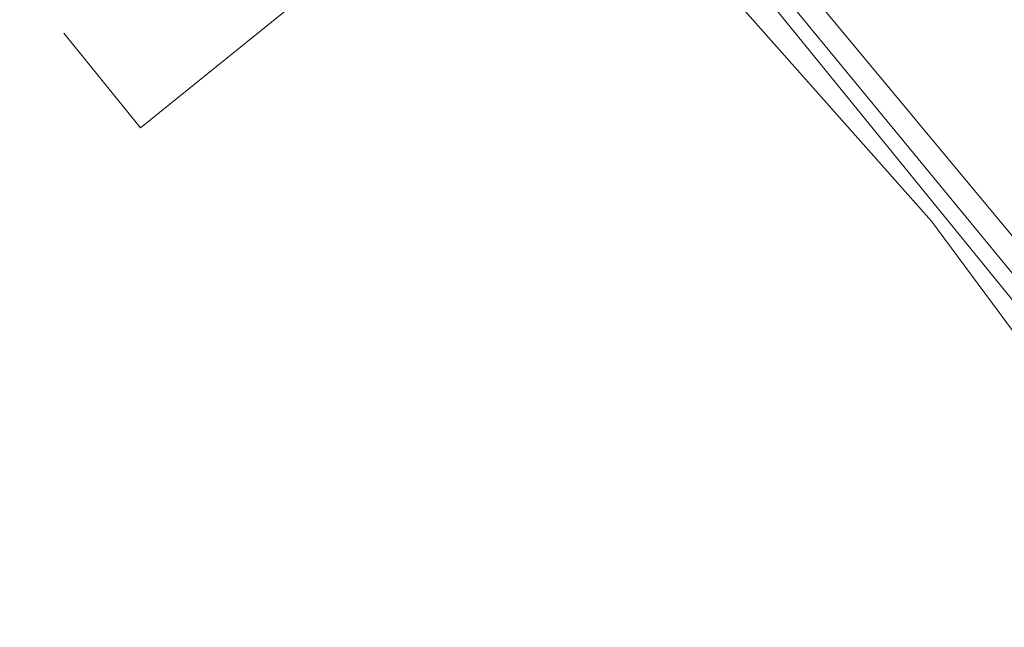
# Model space of a CAD drawing. Header units: metres. Extents: x 92810 to 93633, y 464687 to 465459.
# Tile 216 of 256: x 93238 to 93250, y 465270 to 465278. Entities that reach past the tile are written whole.
import ezdxf

# ---------------------------------------------------------------- set-up
doc = ezdxf.new("R2010")
doc.units = ezdxf.units.M
for name, color, linetype, lineweight, transparency in [('B-OI-KL-DATA_ZIGGO BV-G', 90, 'SI_B_DATA_ZIGGO', 18, 0.4), ('B-OI-KL-ET_LS_LIANDER-G', 190, 'SI_B_ET_LS_LIANDER', 18, 0.4), ('B-OI-KL-GAS_LD_LIANDER-G', 30, 'SI_B_GAS_LD_LIANDER', 18, 0.4), ('B-WE-KL-WATER-G', 170, 'KL-WATER-N', 18, 0.4)]:
    doc.layers.add(name, color=color, linetype=linetype, lineweight=lineweight, transparency=transparency)
doc.styles.get("Standard").update_dxf_attribs({"font": 'isocp.shx'})
doc.linetypes.add('KL-WATER-N', pattern='A,7,-0.5,[168,NLCS.SHX,S=0.75,R=0,X=0.75,Y=0],-2', length=9.5)
doc.linetypes.add('SI_B_DATA_ZIGGO', pattern='A,5,-2,["ZIGGO",Standard,S=1.5,R=0,X=-0.51,Y=-0.75],-9', length=16)
doc.linetypes.add('SI_B_ET_LS_LIANDER', pattern='A,5,-2,["LI-LS",Standard,S=1.5,R=0,X=-0.51,Y=-0.75],-10', length=17)
doc.linetypes.add('SI_B_GAS_LD_LIANDER', pattern='A,5,-2,["LI-G-LD",Standard,S=1.5,R=0,X=-0.51,Y=-0.75],-11', length=18)

msp = doc.modelspace()

# ---------------------------------------------------------------- linework, layer by layer
at = {"layer": 'B-OI-KL-DATA_ZIGGO BV-G', "flags": 128}
for points in [[(93238.277, 465277.5), (93239.251, 465276.295), (93244.488, 465280.528)], [(93244.488, 465280.528), (93249.29, 465275.11)], [(93259.28, 465261.63), (93249.29, 465275.11)]]:
    msp.add_lwpolyline(points, dxfattribs=at)
at = {"layer": 'B-OI-KL-ET_LS_LIANDER-G'}
msp.add_line((93229.893, 465299.25), (93256.179, 465266.893), dxfattribs=at)
at = {"layer": 'B-OI-KL-GAS_LD_LIANDER-G', "flags": 128}
msp.add_lwpolyline([(93219.036, 465313.893), (93219.036, 465313.679), (93219.179, 465313.536), (93221.107, 465310.964), (93222.036, 465309.893), (93230.25, 465299.75), (93231.821, 465297.679), (93233.893, 465294.964), (93234.536, 465294.25), (93236.393, 465292.107), (93241.964, 465285.107), (93243.821, 465282.679), (93244.821, 465281.536), (93255.036, 465269.25), (93259.25, 465263.321), (93259.464, 465263.107), (93259.679, 465262.964)], dxfattribs=at)
at = {"layer": 'B-WE-KL-WATER-G'}
msp.add_lwpolyline([(93245.983, 465247.625), (93250.31, 465250.768), (93252.465, 465252.334), (93254.384, 465253.736), (93259.172, 465257.232), (93262.199, 465259.443), (93259.016, 465263.556), (93256.133, 465267.282), (93254.804, 465269), (93243.476, 465282.765)], dxfattribs=at)

doc.saveas('drawing.dxf')
